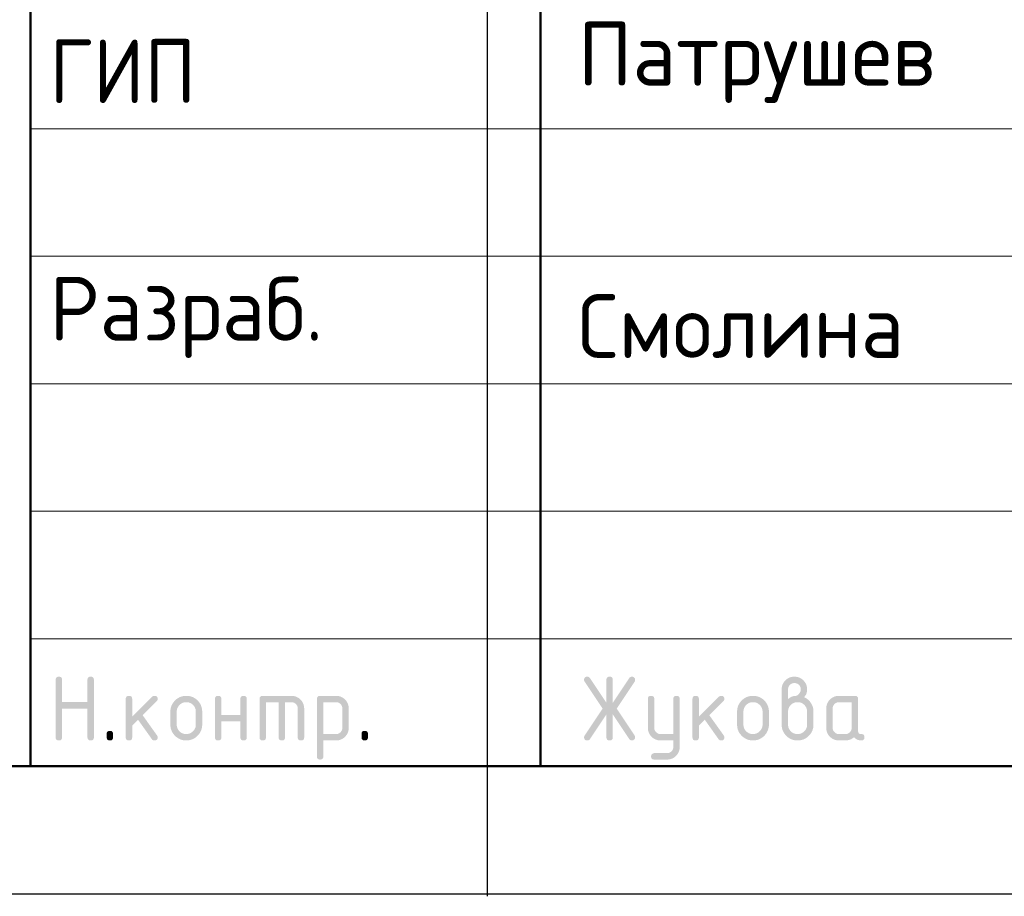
# Model space of a CAD drawing. Header units: millimetres. Extents: x -5 to 21000, y -5 to 14850.
# Tile 3 of 21: x 11479 to 13409, y -5 to 1714. Entities that reach past the tile are written whole.
import ezdxf

# ---------------------------------------------------------------- set-up
doc = ezdxf.new("R2010")
doc.units = ezdxf.units.MM
doc.layers.add('Standard', color=7, linetype='Continuous', lineweight=25)
doc.styles.add('ISOCPEUR', font='txt')

msp = doc.modelspace()

# ---------------------------------------------------------------- hatches: boundary and pattern name
at = {"layer": 'Standard', "linetype": 'Continuous', "lineweight": 25, "transparency": 33554687}
for points in [[(11549.5, 306.9), (11549.5, 419.4), (11549.5, 420.2), (11549.6, 420.9), (11549.7, 421.5), (11549.9, 422.1), (11550.1, 422.7), (11550.4, 423.2), (11550.7, 423.7), (11551.1, 424.1), (11551.5, 424.5), (11552, 424.8), (11552.5, 425.1), (11553.1, 425.3), (11553.6, 425.4), (11554.3, 425.5), (11555, 425.6), (11555.8, 425.6), (11556.6, 425.6), (11557.3, 425.5), (11558, 425.4), (11558.5, 425.3), (11559.1, 425.1), (11559.6, 424.8), (11560.1, 424.5), (11560.5, 424.1), (11560.9, 423.7), (11561.2, 423.2), (11561.5, 422.7), (11561.7, 422.1), (11561.9, 421.5), (11562, 420.9), (11562.1, 420.2), (11562.1, 419.4), (11562.1, 375.7), (11611.9, 375.7), (11611.9, 419.4), (11611.9, 420.2), (11612, 420.9), (11612.1, 421.5), (11612.3, 422.1), (11612.5, 422.7), (11612.8, 423.2), (11613.1, 423.7), (11613.5, 424.1), (11613.9, 424.5), (11614.4, 424.8), (11614.9, 425.1), (11615.4, 425.3), (11616, 425.4), (11616.7, 425.5), (11617.4, 425.6), (11618.2, 425.6), (11619, 425.6), (11619.7, 425.5), (11620.3, 425.4), (11620.9, 425.3), (11621.5, 425.1), (11622, 424.8), (11622.5, 424.5), (11622.9, 424.1), (11623.3, 423.7), (11623.6, 423.2), (11623.9, 422.7), (11624.1, 422.1), (11624.3, 421.5), (11624.3, 420.9), (11624.4, 420.2), (11624.4, 419.4), (11624.4, 306.9), (11624.4, 306.1), (11624.3, 305.4), (11624.3, 304.7), (11624.1, 304.2), (11623.9, 303.6), (11623.6, 303.1), (11623.3, 302.6), (11622.9, 302.2), (11622.5, 301.8), (11622, 301.5), (11621.5, 301.2), (11620.9, 301), (11620.3, 300.8), (11619.7, 300.7), (11619, 300.6), (11618.2, 300.6), (11617.4, 300.6), (11616.7, 300.7), (11616, 300.8), (11615.4, 301), (11614.9, 301.2), (11614.4, 301.5), (11613.9, 301.8), (11613.5, 302.2), (11613.1, 302.6), (11612.8, 303.1), (11612.5, 303.6), (11612.3, 304.2), (11612.1, 304.7), (11612, 305.4), (11611.9, 306.1), (11611.9, 306.9), (11611.9, 363.1), (11562.1, 363.1), (11562.1, 306.9), (11562.1, 306.1), (11562, 305.4), (11561.9, 304.7), (11561.7, 304.2), (11561.5, 303.6), (11561.2, 303.1), (11560.9, 302.6), (11560.5, 302.2), (11560.1, 301.8), (11559.6, 301.5), (11559.1, 301.2), (11558.5, 301), (11558, 300.8), (11557.3, 300.7), (11556.6, 300.6), (11555.8, 300.6), (11555, 300.6), (11554.3, 300.7), (11553.6, 300.8), (11553.1, 301), (11552.5, 301.2), (11552, 301.5), (11551.5, 301.8), (11551.1, 302.2), (11550.7, 302.6), (11550.4, 303.1), (11550.1, 303.6), (11549.9, 304.2), (11549.7, 304.7), (11549.6, 305.4), (11549.5, 306.1)], [(12629.3, 351.8), (12597, 303.4), (12596.5, 302.7), (12596, 302.2), (12595.4, 301.7), (12594.8, 301.3), (12594.1, 301), (12593.3, 300.8), (12592.6, 300.6), (12591.7, 300.6), (12590.9, 300.6), (12590.2, 300.7), (12589.6, 300.8), (12589, 301.1), (12588.4, 301.3), (12587.9, 301.6), (12587.5, 301.9), (12587.1, 302.3), (12586.7, 302.7), (12586.4, 303.2), (12586.1, 303.7), (12585.9, 304.3), (12585.7, 304.9), (12585.6, 305.6), (12585.5, 306.4), (12585.5, 307.2), (12585.5, 308), (12585.8, 308.8), (12586.1, 309.6), (12586.6, 310.4), (12621.7, 363.1), (12586.6, 415.8), (12586.1, 416.6), (12585.8, 417.4), (12585.5, 418.3), (12585.5, 419.1), (12585.5, 419.9), (12585.6, 420.6), (12585.7, 421.4), (12585.9, 422), (12586.1, 422.6), (12586.4, 423.1), (12586.7, 423.6), (12587.1, 424), (12587.5, 424.4), (12588, 424.7), (12588.5, 425), (12589, 425.2), (12589.6, 425.4), (12590.3, 425.5), (12591, 425.6), (12591.8, 425.6), (12592.6, 425.6), (12593.3, 425.5), (12594.1, 425.3), (12594.7, 424.9), (12595.4, 424.6), (12596, 424), (12596.5, 423.5), (12597, 422.8), (12629.3, 374.5), (12629.3, 419.4), (12629.3, 420.2), (12629.4, 420.9), (12629.5, 421.5), (12629.7, 422.1), (12629.9, 422.7), (12630.2, 423.2), (12630.4, 423.7), (12630.8, 424.1), (12631.2, 424.5), (12631.7, 424.8), (12632.2, 425.1), (12632.8, 425.3), (12633.4, 425.4), (12634.1, 425.5), (12634.7, 425.6), (12635.5, 425.6), (12636.3, 425.6), (12637, 425.5), (12637.7, 425.4), (12638.3, 425.3), (12638.9, 425.1), (12639.3, 424.8), (12639.8, 424.5), (12640.2, 424.1), (12640.6, 423.7), (12640.9, 423.2), (12641.2, 422.7), (12641.4, 422.1), (12641.6, 421.5), (12641.7, 420.9), (12641.8, 420.2), (12641.8, 419.4), (12641.8, 374.5), (12674.1, 422.8), (12674.5, 423.5), (12675.1, 424), (12675.7, 424.6), (12676.3, 424.9), (12677, 425.3), (12677.8, 425.5), (12678.5, 425.6), (12679.4, 425.6), (12680, 425.6), (12680.6, 425.5), (12681.2, 425.4), (12681.7, 425.2), (12682.3, 424.9), (12682.8, 424.6), (12683.3, 424.2), (12683.7, 423.7), (12684.2, 423.3), (12684.5, 422.8), (12684.9, 422.3), (12685.1, 421.7), (12685.3, 421.1), (12685.4, 420.5), (12685.5, 419.9), (12685.5, 419.3), (12685.5, 418.4), (12685.3, 417.5), (12685, 416.6), (12684.5, 415.8), (12649.4, 363.1), (12684.5, 310.4), (12685, 309.6), (12685.3, 308.7), (12685.5, 307.9), (12685.5, 307), (12685.5, 306.3), (12685.4, 305.7), (12685.3, 305.2), (12685.1, 304.6), (12684.9, 304), (12684.5, 303.5), (12684.2, 303), (12683.8, 302.5), (12683.3, 302.1), (12682.8, 301.7), (12682.4, 301.4), (12681.8, 301.1), (12681.3, 300.9), (12680.7, 300.8), (12680.1, 300.6), (12679.5, 300.6), (12678.6, 300.6), (12677.8, 300.8), (12677, 301), (12676.3, 301.3), (12675.6, 301.7), (12675.1, 302.2), (12674.5, 302.7), (12674.1, 303.4), (12641.8, 351.8), (12641.8, 306.9), (12641.8, 306.1), (12641.7, 305.4), (12641.6, 304.7), (12641.4, 304.2), (12641.2, 303.6), (12640.9, 303.1), (12640.6, 302.6), (12640.2, 302.2), (12639.8, 301.8), (12639.3, 301.5), (12638.9, 301.2), (12638.3, 301), (12637.7, 300.8), (12637, 300.7), (12636.3, 300.6), (12635.5, 300.6), (12634.7, 300.6), (12634.1, 300.7), (12633.4, 300.8), (12632.8, 301), (12632.2, 301.2), (12631.7, 301.5), (12631.2, 301.8), (12630.8, 302.2), (12630.4, 302.6), (12630.2, 303.1), (12629.9, 303.6), (12629.7, 304.2), (12629.5, 304.7), (12629.4, 305.4), (12629.3, 306.1), (12629.3, 306.9)], [(11699.5, 347), (11738.8, 386.3), (11739.2, 386.7), (11739.7, 387.1), (11740.2, 387.4), (11740.8, 387.6), (11741.3, 387.9), (11741.9, 388), (11742.5, 388.1), (11743.2, 388.1), (11744, 388.1), (11744.7, 388), (11745.4, 387.9), (11745.9, 387.7), (11746.5, 387.5), (11747, 387.2), (11747.5, 386.9), (11747.9, 386.5), (11748.3, 386.1), (11748.6, 385.6), (11748.9, 385.1), (11749.1, 384.6), (11749.3, 384), (11749.4, 383.3), (11749.5, 382.6), (11749.5, 381.8), (11749.5, 381.2), (11749.3, 380.6), (11749.2, 380.1), (11749, 379.5), (11748.7, 379), (11748.4, 378.5), (11748, 378), (11747.6, 377.5), (11720.1, 350), (11748.2, 310.5), (11748.8, 309.6), (11749.1, 308.7), (11749.5, 307.8), (11749.5, 306.8), (11749.5, 306), (11749.4, 305.4), (11749.3, 304.7), (11749.1, 304.1), (11748.9, 303.5), (11748.6, 303), (11748.3, 302.6), (11747.9, 302.2), (11747.5, 301.8), (11747, 301.5), (11746.5, 301.2), (11745.9, 301), (11745.4, 300.8), (11744.7, 300.7), (11744, 300.6), (11743.2, 300.6), (11742.4, 300.6), (11741.6, 300.8), (11740.9, 301), (11740.2, 301.3), (11739.6, 301.6), (11739, 302.1), (11738.5, 302.6), (11738, 303.3), (11711.1, 341.1), (11699.5, 329.4), (11699.5, 306.9), (11699.5, 306.1), (11699.4, 305.4), (11699.3, 304.7), (11699.1, 304.2), (11698.9, 303.6), (11698.6, 303.1), (11698.3, 302.6), (11697.9, 302.2), (11697.5, 301.8), (11697, 301.5), (11696.5, 301.2), (11696, 301), (11695.4, 300.8), (11694.7, 300.7), (11694, 300.6), (11693.2, 300.6), (11692.4, 300.6), (11691.7, 300.7), (11691.1, 300.8), (11690.5, 301), (11689.9, 301.2), (11689.4, 301.5), (11688.9, 301.8), (11688.5, 302.2), (11688.1, 302.6), (11687.8, 303.1), (11687.5, 303.6), (11687.3, 304.2), (11687.1, 304.7), (11687, 305.4), (11687, 306.1), (11687, 306.9), (11687, 381.8), (11687, 382.6), (11687, 383.3), (11687.1, 384), (11687.3, 384.6), (11687.5, 385.1), (11687.8, 385.6), (11688.1, 386.1), (11688.5, 386.5), (11688.9, 386.9), (11689.4, 387.2), (11689.9, 387.5), (11690.5, 387.7), (11691.1, 387.9), (11691.7, 388), (11692.4, 388.1), (11693.2, 388.1), (11694, 388.1), (11694.7, 388), (11695.4, 387.9), (11696, 387.7), (11696.5, 387.5), (11697, 387.2), (11697.5, 386.9), (11697.9, 386.5), (11698.3, 386.1), (11698.6, 385.6), (11698.9, 385.1), (11699.1, 384.6), (11699.3, 384), (11699.4, 383.3), (11699.5, 382.6), (11699.5, 381.8)], [(11874.3, 338.1), (11874.3, 306.9), (11874.3, 306.1), (11874.2, 305.4), (11874.1, 304.7), (11873.9, 304.2), (11873.7, 303.6), (11873.5, 303.1), (11873.2, 302.6), (11872.8, 302.2), (11872.4, 301.8), (11871.9, 301.5), (11871.4, 301.2), (11870.8, 301), (11870.2, 300.8), (11869.5, 300.7), (11868.9, 300.6), (11868.1, 300.6), (11867.3, 300.6), (11866.6, 300.7), (11865.9, 300.8), (11865.3, 301), (11864.7, 301.2), (11864.3, 301.5), (11863.8, 301.8), (11863.4, 302.2), (11863, 302.6), (11862.7, 303.1), (11862.4, 303.6), (11862.2, 304.2), (11862, 304.7), (11861.9, 305.4), (11861.8, 306.1), (11861.8, 306.9), (11861.8, 381.8), (11861.8, 382.6), (11861.9, 383.3), (11862, 384), (11862.2, 384.6), (11862.4, 385.1), (11862.7, 385.6), (11863, 386.1), (11863.4, 386.5), (11863.8, 386.9), (11864.3, 387.2), (11864.7, 387.5), (11865.3, 387.7), (11865.9, 387.9), (11866.6, 388), (11867.3, 388.1), (11868.1, 388.1), (11868.9, 388.1), (11869.5, 388), (11870.2, 387.9), (11870.8, 387.7), (11871.4, 387.5), (11871.9, 387.2), (11872.4, 386.9), (11872.8, 386.5), (11873.2, 386.1), (11873.5, 385.6), (11873.7, 385.2), (11873.9, 384.6), (11874.1, 384), (11874.2, 383.3), (11874.3, 382.6), (11874.3, 381.8), (11874.3, 350.6), (11911.7, 350.6), (11911.7, 381.8), (11911.7, 382.6), (11911.8, 383.3), (11911.9, 384), (11912.1, 384.6), (11912.3, 385.2), (11912.6, 385.6), (11912.8, 386.1), (11913.2, 386.5), (11913.6, 386.9), (11914.1, 387.2), (11914.6, 387.5), (11915.2, 387.7), (11915.8, 387.9), (11916.5, 388), (11917.1, 388.1), (11917.9, 388.1), (11918.7, 388.1), (11919.4, 388), (11920.1, 387.9), (11920.7, 387.7), (11921.3, 387.5), (11921.7, 387.2), (11922.2, 386.9), (11922.6, 386.5), (11923, 386.1), (11923.3, 385.6), (11923.6, 385.1), (11923.8, 384.6), (11924, 384), (11924.1, 383.3), (11924.2, 382.6), (11924.2, 381.8), (11924.2, 306.9), (11924.2, 306.1), (11924.1, 305.4), (11924, 304.7), (11923.8, 304.2), (11923.6, 303.6), (11923.3, 303.1), (11923, 302.6), (11922.6, 302.2), (11922.2, 301.8), (11921.7, 301.5), (11921.3, 301.2), (11920.7, 301), (11920.1, 300.8), (11919.4, 300.7), (11918.7, 300.6), (11917.9, 300.6), (11917.1, 300.6), (11916.5, 300.7), (11915.8, 300.8), (11915.2, 301), (11914.6, 301.2), (11914.1, 301.5), (11913.6, 301.8), (11913.2, 302.2), (11912.8, 302.6), (11912.6, 303.1), (11912.3, 303.6), (11912.1, 304.2), (11911.9, 304.7), (11911.8, 305.4), (11911.7, 306.1), (11911.7, 306.9), (11911.7, 338.1)], [(11955.5, 388.1), (12011.7, 388.1), (12013, 388.1), (12014.2, 388), (12015.5, 387.8), (12016.7, 387.6), (12017.9, 387.4), (12019.1, 387.1), (12020.2, 386.7), (12021.3, 386.3), (12022.4, 385.8), (12023.5, 385.2), (12024.5, 384.7), (12025.5, 384), (12026.6, 383.3), (12027.5, 382.5), (12028.5, 381.7), (12029.4, 380.8), (12030.3, 379.9), (12031.1, 378.9), (12031.9, 378), (12032.6, 376.9), (12033.3, 375.9), (12033.8, 374.9), (12034.4, 373.8), (12034.8, 372.7), (12035.3, 371.6), (12035.6, 370.5), (12036, 369.3), (12036.2, 368.1), (12036.4, 366.9), (12036.6, 365.6), (12036.7, 364.4), (12036.7, 363.1), (12036.7, 306.9), (12036.7, 306.1), (12036.6, 305.4), (12036.5, 304.7), (12036.3, 304.2), (12036.1, 303.6), (12035.8, 303.1), (12035.5, 302.6), (12035.1, 302.2), (12034.7, 301.8), (12034.2, 301.5), (12033.7, 301.2), (12033.1, 301), (12032.6, 300.8), (12031.9, 300.7), (12031.2, 300.6), (12030.4, 300.6), (12029.6, 300.6), (12028.9, 300.7), (12028.3, 300.8), (12027.7, 301), (12027.1, 301.2), (12026.6, 301.5), (12026.1, 301.8), (12025.7, 302.2), (12025.3, 302.6), (12025, 303.1), (12024.7, 303.6), (12024.5, 304.2), (12024.3, 304.7), (12024.2, 305.4), (12024.1, 306.1), (12024.1, 306.9), (12024.1, 363.1), (12024.1, 364.4), (12023.9, 365.6), (12023.7, 366.8), (12023.2, 367.9), (12022.8, 369), (12022.1, 370.1), (12021.5, 371.1), (12020.6, 372), (12019.7, 372.9), (12018.7, 373.5), (12017.7, 374.2), (12016.5, 374.7), (12015.4, 375.1), (12014.2, 375.3), (12013, 375.5), (12011.7, 375.5), (11999.2, 375.5), (11999.2, 306.9), (11999.2, 306.1), (11999.1, 305.4), (11999, 304.7), (11998.8, 304.2), (11998.6, 303.6), (11998.3, 303.1), (11998, 302.6), (11997.7, 302.2), (11997.3, 301.8), (11996.8, 301.5), (11996.3, 301.2), (11995.7, 301), (11995.1, 300.8), (11994.4, 300.7), (11993.7, 300.6), (11993, 300.6), (11992.2, 300.6), (11991.5, 300.7), (11990.8, 300.8), (11990.2, 301), (11989.6, 301.2), (11989.1, 301.5), (11988.7, 301.8), (11988.3, 302.2), (11987.9, 302.6), (11987.6, 303.1), (11987.3, 303.6), (11987.1, 304.2), (11986.9, 304.7), (11986.8, 305.4), (11986.7, 306.1), (11986.7, 306.9), (11986.7, 375.5), (11961.8, 375.5), (11961.8, 306.9), (11961.8, 306.1), (11961.7, 305.4), (11961.6, 304.7), (11961.4, 304.2), (11961.2, 303.6), (11960.9, 303.1), (11960.6, 302.6), (11960.2, 302.2), (11959.8, 301.8), (11959.3, 301.5), (11958.8, 301.2), (11958.2, 301), (11957.7, 300.8), (11957, 300.7), (11956.3, 300.6), (11955.5, 300.6), (11954.7, 300.6), (11954, 300.7), (11953.4, 300.8), (11952.8, 301), (11952.2, 301.2), (11951.7, 301.5), (11951.2, 301.8), (11950.8, 302.2), (11950.4, 302.6), (11950.1, 303.1), (11949.8, 303.6), (11949.6, 304.2), (11949.4, 304.7), (11949.3, 305.4), (11949.2, 306.1), (11949.2, 306.9), (11949.2, 381.8), (11949.2, 382.6), (11949.3, 383.3), (11949.4, 384), (11949.6, 384.6), (11949.8, 385.1), (11950.1, 385.6), (11950.4, 386.1), (11950.8, 386.5), (11951.2, 386.9), (11951.7, 387.2), (11952.2, 387.5), (11952.8, 387.7), (11953.3, 387.9), (11954, 388), (11954.7, 388.1)], [(12760.4, 288), (12760.4, 300.6), (12735.5, 300.6), (12734.2, 300.6), (12732.9, 300.8), (12731.7, 300.9), (12730.4, 301.1), (12729.2, 301.3), (12728.1, 301.7), (12726.9, 302), (12725.8, 302.5), (12724.7, 302.9), (12723.7, 303.5), (12722.6, 304.1), (12721.6, 304.7), (12720.6, 305.4), (12719.6, 306.2), (12718.7, 307), (12717.8, 307.9), (12716.9, 308.8), (12716.1, 309.8), (12715.3, 310.8), (12714.6, 311.8), (12713.9, 312.8), (12713.4, 313.8), (12712.8, 314.9), (12712.4, 316), (12711.9, 317.1), (12711.6, 318.3), (12711.2, 319.4), (12711, 320.6), (12710.8, 321.8), (12710.7, 323.1), (12710.6, 324.3), (12710.6, 325.6), (12710.6, 381.8), (12710.6, 382.6), (12710.7, 383.3), (12710.7, 384), (12710.9, 384.6), (12711.1, 385.1), (12711.4, 385.6), (12711.7, 386.1), (12712.1, 386.5), (12712.5, 386.9), (12713, 387.2), (12713.5, 387.5), (12714.1, 387.7), (12714.7, 387.9), (12715.3, 388), (12716, 388.1), (12716.8, 388.1), (12717.6, 388.1), (12718.3, 388), (12719, 387.9), (12719.6, 387.7), (12720.1, 387.5), (12720.6, 387.2), (12721.1, 386.9), (12721.5, 386.5), (12721.9, 386.1), (12722.2, 385.6), (12722.5, 385.2), (12722.7, 384.6), (12722.9, 384), (12723, 383.3), (12723.1, 382.6), (12723.1, 381.8), (12723.1, 325.7), (12723.1, 324.4), (12723.3, 323.2), (12723.5, 322), (12724, 320.9), (12724.5, 319.8), (12725.1, 318.8), (12725.8, 317.8), (12726.8, 316.9), (12727.7, 315.9), (12728.7, 315.2), (12729.7, 314.5), (12730.8, 314.1), (12731.9, 313.6), (12733.1, 313.4), (12734.2, 313.2), (12735.5, 313.2), (12760.4, 313.2), (12760.4, 381.8), (12760.4, 382.6), (12760.5, 383.3), (12760.6, 384), (12760.8, 384.6), (12761, 385.2), (12761.3, 385.6), (12761.6, 386.1), (12762, 386.5), (12762.4, 386.9), (12762.9, 387.2), (12763.4, 387.5), (12763.9, 387.7), (12764.5, 387.9), (12765.2, 388), (12765.9, 388.1), (12766.7, 388.1), (12767.5, 388.1), (12768.1, 388), (12768.8, 387.9), (12769.4, 387.7), (12770, 387.5), (12770.5, 387.2), (12771, 386.9), (12771.4, 386.5), (12771.8, 386.1), (12772.1, 385.6), (12772.4, 385.1), (12772.5, 384.6), (12772.7, 384), (12772.8, 383.3), (12772.9, 382.6), (12772.9, 381.8), (12772.9, 288.2), (12772.9, 286.9), (12772.8, 285.6), (12772.7, 284.4), (12772.5, 283.2), (12772.3, 282), (12771.9, 280.8), (12771.6, 279.6), (12771.2, 278.5), (12770.7, 277.4), (12770.2, 276.4), (12769.6, 275.3), (12768.9, 274.3), (12768.3, 273.3), (12767.5, 272.3), (12766.7, 271.4), (12765.8, 270.5), (12764.9, 269.6), (12764, 268.8), (12763, 268), (12762, 267.3), (12761, 266.6), (12760, 266), (12759, 265.5), (12757.9, 265), (12756.8, 264.6), (12755.6, 264.2), (12754.5, 263.9), (12753.3, 263.6), (12752.1, 263.4), (12750.8, 263.3), (12749.6, 263.2), (12748.3, 263.2), (12723.1, 263.2), (12722.3, 263.2), (12721.6, 263.3), (12720.9, 263.4), (12720.3, 263.6), (12719.8, 263.8), (12719.3, 264.1), (12718.8, 264.4), (12718.4, 264.8), (12718, 265.1), (12717.7, 265.6), (12717.4, 266.1), (12717.2, 266.7), (12717, 267.3), (12716.9, 268), (12716.8, 268.7), (12716.8, 269.5), (12716.8, 270.1), (12716.9, 270.7), (12717.1, 271.2), (12717.3, 271.8), (12717.5, 272.3), (12717.9, 272.8), (12718.2, 273.3), (12718.7, 273.8), (12719.2, 274.3), (12719.7, 274.6), (12720.2, 275), (12720.8, 275.2), (12721.3, 275.5), (12721.9, 275.6), (12722.5, 275.7), (12723.1, 275.7), (12748, 275.7), (12749.3, 275.7), (12750.5, 275.9), (12751.7, 276.1), (12752.8, 276.6), (12753.9, 277), (12754.9, 277.7), (12755.9, 278.3), (12756.8, 279.2), (12757.7, 280.1), (12758.4, 281.1), (12759.1, 282), (12759.5, 283.2), (12760, 284.2), (12760.2, 285.5), (12760.4, 286.7)], [(12810.5, 347), (12849.8, 386.3), (12850.2, 386.7), (12850.7, 387.1), (12851.2, 387.4), (12851.8, 387.6), (12852.4, 387.9), (12853, 388), (12853.6, 388.1), (12854.2, 388.1), (12855, 388.1), (12855.7, 388), (12856.4, 387.9), (12857, 387.7), (12857.6, 387.5), (12858.1, 387.2), (12858.5, 386.9), (12858.9, 386.5), (12859.3, 386.1), (12859.6, 385.6), (12859.9, 385.1), (12860.1, 384.6), (12860.3, 384), (12860.4, 383.3), (12860.5, 382.6), (12860.5, 381.8), (12860.5, 381.2), (12860.4, 380.6), (12860.3, 380.1), (12860, 379.5), (12859.8, 379), (12859.4, 378.5), (12859.1, 378), (12858.6, 377.5), (12831.1, 350), (12859.3, 310.5), (12859.9, 309.6), (12860.2, 308.7), (12860.5, 307.8), (12860.5, 306.8), (12860.5, 306), (12860.4, 305.4), (12860.3, 304.7), (12860.1, 304.1), (12859.9, 303.5), (12859.6, 303), (12859.3, 302.6), (12858.9, 302.2), (12858.5, 301.8), (12858.1, 301.5), (12857.6, 301.2), (12857, 301), (12856.4, 300.8), (12855.7, 300.7), (12855, 300.6), (12854.2, 300.6), (12853.4, 300.6), (12852.7, 300.8), (12851.9, 301), (12851.3, 301.3), (12850.6, 301.6), (12850.1, 302.1), (12849.5, 302.6), (12849, 303.3), (12822.2, 341.1), (12810.5, 329.4), (12810.5, 306.9), (12810.5, 306.1), (12810.4, 305.4), (12810.3, 304.7), (12810.1, 304.2), (12809.9, 303.6), (12809.6, 303.1), (12809.3, 302.6), (12808.9, 302.2), (12808.6, 301.8), (12808.1, 301.5), (12807.6, 301.2), (12807, 301), (12806.4, 300.8), (12805.7, 300.7), (12805, 300.6), (12804.2, 300.6), (12803.5, 300.6), (12802.8, 300.7), (12802.1, 300.8), (12801.5, 301), (12800.9, 301.2), (12800.4, 301.5), (12799.9, 301.8), (12799.5, 302.2), (12799.2, 302.6), (12798.9, 303.1), (12798.6, 303.6), (12798.4, 304.2), (12798.2, 304.7), (12798.1, 305.4), (12798, 306.1), (12798, 306.9), (12798, 381.8), (12798, 382.6), (12798.1, 383.3), (12798.2, 384), (12798.4, 384.6), (12798.6, 385.1), (12798.9, 385.6), (12799.2, 386.1), (12799.5, 386.5), (12799.9, 386.9), (12800.4, 387.2), (12800.9, 387.5), (12801.5, 387.7), (12802.1, 387.9), (12802.8, 388), (12803.5, 388.1), (12804.2, 388.1), (12805, 388.1), (12805.7, 388), (12806.4, 387.9), (12807, 387.7), (12807.6, 387.5), (12808.1, 387.2), (12808.6, 386.9), (12808.9, 386.5), (12809.3, 386.1), (12809.6, 385.6), (12809.9, 385.1), (12810.1, 384.6), (12810.3, 384), (12810.4, 383.3), (12810.5, 382.6), (12810.5, 381.8)], [(11649.5, 313.2), (11649.5, 313.9), (11649.6, 314.6), (11649.7, 315.3), (11649.9, 315.9), (11650.1, 316.5), (11650.4, 317), (11650.7, 317.5), (11651.1, 317.9), (11651.5, 318.3), (11651.9, 318.5), (11652.4, 318.8), (11653, 319), (11653.6, 319.2), (11654.3, 319.3), (11655, 319.4), (11655.8, 319.4), (11656.5, 319.4), (11657.2, 319.3), (11657.9, 319.2), (11658.5, 319), (11659.1, 318.8), (11659.6, 318.5), (11660.1, 318.3), (11660.4, 317.9), (11660.8, 317.5), (11661.1, 317), (11661.4, 316.5), (11661.6, 315.9), (11661.8, 315.3), (11661.9, 314.6), (11662, 313.9), (11662, 313.2), (11662, 306.9), (11662, 306.1), (11661.9, 305.4), (11661.8, 304.8), (11661.6, 304.2), (11661.4, 303.6), (11661.1, 303.1), (11660.8, 302.6), (11660.4, 302.2), (11660.1, 301.8), (11659.6, 301.5), (11659.1, 301.2), (11658.5, 301), (11657.9, 300.8), (11657.2, 300.7), (11656.5, 300.6), (11655.8, 300.6), (11655, 300.6), (11654.3, 300.7), (11653.6, 300.8), (11653, 301), (11652.4, 301.2), (11651.9, 301.5), (11651.5, 301.8), (11651.1, 302.2), (11650.7, 302.6), (11650.4, 303.1), (11650.1, 303.6), (11649.9, 304.2), (11649.7, 304.8), (11649.6, 305.4), (11649.5, 306.1), (11649.5, 306.9)], [(12149.1, 313.2), (12149.1, 313.9), (12149.2, 314.6), (12149.3, 315.3), (12149.5, 315.9), (12149.7, 316.5), (12150, 317), (12150.3, 317.5), (12150.7, 317.9), (12151.1, 318.3), (12151.6, 318.5), (12152.1, 318.8), (12152.7, 319), (12153.3, 319.2), (12153.9, 319.3), (12154.6, 319.4), (12155.4, 319.4), (12156.2, 319.4), (12156.9, 319.3), (12157.6, 319.2), (12158.2, 319), (12158.7, 318.8), (12159.2, 318.5), (12159.7, 318.3), (12160.1, 317.9), (12160.5, 317.5), (12160.8, 317), (12161.1, 316.5), (12161.3, 315.9), (12161.5, 315.3), (12161.6, 314.6), (12161.7, 313.9), (12161.7, 313.2), (12161.7, 306.9), (12161.7, 306.1), (12161.6, 305.4), (12161.5, 304.8), (12161.3, 304.2), (12161.1, 303.6), (12160.8, 303.1), (12160.5, 302.6), (12160.1, 302.2), (12159.7, 301.8), (12159.2, 301.5), (12158.7, 301.2), (12158.2, 301), (12157.6, 300.8), (12156.9, 300.7), (12156.2, 300.6), (12155.4, 300.6), (12154.6, 300.6), (12153.9, 300.7), (12153.3, 300.8), (12152.7, 301), (12152.1, 301.2), (12151.6, 301.5), (12151.1, 301.8), (12150.7, 302.2), (12150.3, 302.6), (12150, 303.1), (12149.7, 303.6), (12149.5, 304.2), (12149.3, 304.8), (12149.2, 305.4), (12149.1, 306.1), (12149.1, 306.9)]]:
    msp.add_hatch(color=7, dxfattribs=at).paths.add_polyline_path(points, flags=16)
h = msp.add_hatch(color=7, dxfattribs=at)
h.paths.add_polyline_path([(12985.4, 381.9), (12987.4, 383.4), (12989.3, 384.6), (12991.2, 385.8), (12993, 386.6), (12994.8, 387.3), (12996.6, 387.7), (12998.3, 388.1), (12999.9, 388.1), (13000.9, 388.1), (13001.9, 388.4), (13002.8, 388.7), (13003.7, 389.2), (13004.6, 389.7), (13005.5, 390.6), (13006.3, 391.4), (13007.1, 392.5), (13007.9, 393.5), (13008.6, 394.5), (13009.2, 395.5), (13009.6, 396.5), (13010, 397.6), (13010.2, 398.6), (13010.4, 399.6), (13010.4, 400.6), (13010.4, 401.9), (13010.1, 403.2), (13009.9, 404.4), (13009.5, 405.5), (13009, 406.6), (13008.3, 407.6), (13007.7, 408.6), (13006.8, 409.5), (13005.9, 410.4), (13004.9, 411.1), (13003.9, 411.8), (13002.7, 412.2), (13001.6, 412.7), (13000.4, 412.9), (12999.2, 413.1), (12997.9, 413.1), (12996.6, 413.1), (12995.4, 412.9), (12994.2, 412.7), (12993, 412.2), (12991.9, 411.7), (12990.9, 411.1), (12989.9, 410.4), (12989, 409.5), (12988.1, 408.6), (12987.4, 407.5), (12986.7, 406.5), (12986.3, 405.4), (12985.8, 404.3), (12985.6, 403.1), (12985.4, 401.9), (12985.4, 400.6)])
h.paths.add_polyline_path([(13016.5, 385.6), (13018.7, 384.7), (13020.6, 383.5), (13022.5, 382.4), (13024.2, 380.9), (13025.9, 379.5), (13027.4, 377.8), (13028.9, 376.1), (13030.2, 374.1), (13031.4, 372.2), (13032.4, 370.1), (13033.3, 368), (13034, 365.9), (13034.6, 363.7), (13034.9, 361.5), (13035.2, 359.2), (13035.2, 356.9), (13035.2, 331.9), (13035.2, 330.3), (13035.1, 328.7), (13034.9, 327.1), (13034.7, 325.6), (13034.4, 324.1), (13033.9, 322.7), (13033.5, 321.2), (13032.9, 319.8), (13032.4, 318.4), (13031.7, 317.1), (13031, 315.8), (13030.1, 314.5), (13029.2, 313.3), (13028.2, 312.1), (13027.2, 310.9), (13026.1, 309.7), (13025, 308.6), (13023.8, 307.6), (13022.6, 306.6), (13021.3, 305.8), (13020, 304.9), (13018.7, 304.2), (13017.4, 303.5), (13016, 302.9), (13014.6, 302.3), (13013.2, 301.9), (13011.8, 301.5), (13010.3, 301.2), (13008.8, 300.9), (13007.2, 300.8), (13005.7, 300.6), (13004, 300.6), (13002.4, 300.6), (13000.8, 300.8), (12999.3, 300.9), (12997.8, 301.2), (12996.3, 301.5), (12994.8, 301.9), (12993.4, 302.4), (12992, 302.9), (12990.6, 303.5), (12989.3, 304.2), (12988, 304.9), (12986.7, 305.8), (12985.4, 306.6), (12984.2, 307.6), (12983.1, 308.6), (12981.9, 309.8), (12980.8, 310.9), (12979.8, 312.1), (12978.8, 313.3), (12977.9, 314.6), (12977.1, 315.9), (12976.4, 317.2), (12975.7, 318.5), (12975.1, 319.9), (12974.5, 321.3), (12974.1, 322.7), (12973.7, 324.1), (12973.4, 325.6), (12973.1, 327.1), (12973, 328.7), (12972.8, 330.3), (12972.8, 331.9), (12972.8, 400.6), (12972.8, 402), (12973, 403.2), (12973.1, 404.5), (12973.3, 405.7), (12973.5, 406.9), (12973.9, 408.1), (12974.2, 409.2), (12974.7, 410.3), (12975.1, 411.4), (12975.7, 412.5), (12976.3, 413.6), (12976.9, 414.6), (12977.6, 415.6), (12978.4, 416.5), (12979.2, 417.5), (12980.1, 418.4), (12981, 419.3), (12982, 420.1), (12982.9, 420.9), (12983.9, 421.6), (12985, 422.3), (12986, 422.8), (12987.1, 423.4), (12988.2, 423.8), (12989.3, 424.3), (12990.4, 424.6), (12991.6, 425), (12992.8, 425.2), (12994, 425.4), (12995.2, 425.5), (12996.5, 425.6), (12997.8, 425.6), (12999.1, 425.6), (13000.3, 425.5), (13001.6, 425.4), (13002.8, 425.2), (13004, 425), (13005.2, 424.6), (13006.3, 424.3), (13007.4, 423.8), (13008.6, 423.4), (13009.6, 422.8), (13010.7, 422.2), (13011.7, 421.5), (13012.7, 420.9), (13013.6, 420.1), (13014.6, 419.3), (13015.5, 418.4), (13016.4, 417.4), (13017.2, 416.5), (13018, 415.5), (13018.6, 414.5), (13019.3, 413.5), (13019.9, 412.4), (13020.4, 411.4), (13020.9, 410.3), (13021.3, 409.2), (13021.7, 408), (13022, 406.9), (13022.3, 405.7), (13022.5, 404.5), (13022.6, 403.2), (13022.7, 401.9), (13022.7, 400.6), (13022.7, 398.3), (13022.3, 396.1), (13021.9, 394), (13021.2, 392.1), (13020.4, 390.3), (13019.2, 388.6), (13018.1, 387)], flags=16)
h.paths.add_polyline_path([(13022.7, 331.9), (13022.7, 356.9), (13022.7, 358.8), (13022.4, 360.6), (13022, 362.4), (13021.3, 364.1), (13020.7, 365.8), (13019.7, 367.3), (13018.6, 368.8), (13017.3, 370.2), (13015.9, 371.5), (13014.4, 372.6), (13012.9, 373.6), (13011.3, 374.3), (13009.6, 375), (13007.8, 375.3), (13006, 375.6), (13004, 375.6), (13002.1, 375.6), (13000.3, 375.3), (12998.5, 375), (12996.8, 374.3), (12995.2, 373.6), (12993.6, 372.6), (12992.1, 371.5), (12990.8, 370.2), (12989.4, 368.8), (12988.4, 367.3), (12987.4, 365.8), (12986.7, 364.1), (12986, 362.4), (12985.7, 360.6), (12985.4, 358.8), (12985.4, 356.9), (12985.4, 331.9), (12985.4, 329.9), (12985.7, 328.1), (12986, 326.3), (12986.7, 324.7), (12987.4, 323), (12988.4, 321.5), (12989.4, 320), (12990.8, 318.6), (12992.1, 317.2), (12993.6, 316.2), (12995.2, 315.2), (12996.8, 314.5), (12998.5, 313.8), (13000.3, 313.5), (13002.1, 313.2), (13004, 313.2), (13006, 313.2), (13007.8, 313.5), (13009.6, 313.9), (13011.3, 314.5), (13012.9, 315.2), (13014.4, 316.3), (13015.9, 317.3), (13017.3, 318.7), (13018.6, 320), (13019.7, 321.5), (13020.7, 323.1), (13021.3, 324.7), (13022, 326.4), (13022.4, 328.2), (13022.7, 330)])
h = msp.add_hatch(color=7, dxfattribs=at)
h.paths.add_polyline_path([(11774.4, 331.9), (11774.4, 356.8), (11774.4, 358.5), (11774.5, 360), (11774.7, 361.6), (11775, 363.1), (11775.2, 364.6), (11775.7, 366), (11776.1, 367.5), (11776.7, 368.9), (11777.2, 370.2), (11777.9, 371.6), (11778.7, 372.9), (11779.5, 374.1), (11780.4, 375.4), (11781.4, 376.6), (11782.4, 377.8), (11783.5, 378.9), (11784.6, 380.1), (11785.8, 381.1), (11787, 382.1), (11788.3, 382.9), (11789.6, 383.8), (11790.9, 384.5), (11792.2, 385.2), (11793.6, 385.8), (11795, 386.4), (11796.4, 386.8), (11797.8, 387.2), (11799.3, 387.5), (11800.8, 387.8), (11802.4, 387.9), (11804, 388.1), (11805.6, 388.1), (11807.2, 388.1), (11808.8, 387.9), (11810.4, 387.8), (11811.9, 387.5), (11813.4, 387.2), (11814.8, 386.8), (11816.3, 386.4), (11817.7, 385.8), (11819.1, 385.3), (11820.4, 384.5), (11821.7, 383.8), (11823, 383), (11824.2, 382.1), (11825.4, 381.2), (11826.6, 380.2), (11827.7, 379), (11828.9, 377.9), (11829.9, 376.7), (11830.8, 375.5), (11831.7, 374.3), (11832.5, 373), (11833.2, 371.7), (11833.9, 370.4), (11834.5, 369), (11835.1, 367.6), (11835.5, 366.1), (11835.9, 364.7), (11836.2, 363.2), (11836.5, 361.7), (11836.6, 360.1), (11836.8, 358.5), (11836.8, 356.8), (11836.8, 331.9), (11836.8, 330.2), (11836.6, 328.7), (11836.5, 327.1), (11836.2, 325.6), (11835.9, 324.1), (11835.5, 322.7), (11835.1, 321.2), (11834.5, 319.9), (11833.9, 318.5), (11833.2, 317.2), (11832.5, 315.8), (11831.6, 314.6), (11830.8, 313.3), (11829.8, 312.1), (11828.8, 310.9), (11827.6, 309.8), (11826.5, 308.6), (11825.3, 307.6), (11824.1, 306.6), (11822.8, 305.8), (11821.6, 304.9), (11820.3, 304.2), (11818.9, 303.5), (11817.6, 302.9), (11816.2, 302.4), (11814.7, 301.9), (11813.3, 301.5), (11811.8, 301.2), (11810.3, 300.9), (11808.7, 300.8), (11807.2, 300.6), (11805.6, 300.6), (11804, 300.6), (11802.4, 300.8), (11800.8, 300.9), (11799.3, 301.2), (11797.8, 301.5), (11796.4, 301.9), (11795, 302.4), (11793.6, 302.9), (11792.2, 303.5), (11790.9, 304.2), (11789.6, 304.9), (11788.3, 305.8), (11787, 306.6), (11785.8, 307.6), (11784.6, 308.6), (11783.5, 309.8), (11782.4, 310.9), (11781.4, 312.1), (11780.4, 313.3), (11779.5, 314.6), (11778.7, 315.8), (11777.9, 317.2), (11777.2, 318.5), (11776.7, 319.9), (11776.1, 321.2), (11775.7, 322.7), (11775.2, 324.1), (11775, 325.6), (11774.7, 327.1), (11774.5, 328.7), (11774.4, 330.2)], flags=16)
h.paths.add_polyline_path([(11824.2, 331.9), (11824.2, 356.9), (11824.2, 358.8), (11823.9, 360.6), (11823.6, 362.4), (11822.9, 364.1), (11822.2, 365.8), (11821.2, 367.3), (11820.1, 368.8), (11818.8, 370.2), (11817.4, 371.5), (11815.9, 372.6), (11814.4, 373.6), (11812.7, 374.3), (11811.1, 375), (11809.3, 375.3), (11807.5, 375.6), (11805.6, 375.6), (11803.6, 375.6), (11801.8, 375.3), (11800.1, 375), (11798.4, 374.3), (11796.8, 373.6), (11795.2, 372.6), (11793.7, 371.5), (11792.4, 370.2), (11791, 368.8), (11790, 367.3), (11789, 365.8), (11788.3, 364.1), (11787.6, 362.4), (11787.2, 360.6), (11786.9, 358.8), (11786.9, 356.9), (11786.9, 331.9), (11786.9, 329.9), (11787.2, 328.1), (11787.6, 326.3), (11788.3, 324.7), (11788.9, 323), (11790, 321.5), (11791, 320), (11792.3, 318.6), (11793.7, 317.2), (11795.2, 316.2), (11796.7, 315.2), (11798.3, 314.5), (11800, 313.8), (11801.8, 313.5), (11803.6, 313.2), (11805.6, 313.2), (11807.5, 313.2), (11809.3, 313.5), (11811.1, 313.9), (11812.7, 314.5), (11814.4, 315.2), (11815.9, 316.3), (11817.4, 317.3), (11818.8, 318.7), (11820.1, 320), (11821.2, 321.5), (11822.2, 323.1), (11822.9, 324.7), (11823.6, 326.4), (11823.9, 328.2), (11824.2, 330)])
h = msp.add_hatch(color=7, dxfattribs=at)
h.paths.add_polyline_path([(12061.7, 381.8), (12061.7, 382.6), (12061.8, 383.3), (12061.9, 384), (12062.1, 384.6), (12062.3, 385.1), (12062.6, 385.6), (12062.9, 386.1), (12063.3, 386.5), (12063.7, 386.9), (12064.2, 387.2), (12064.6, 387.5), (12065.2, 387.7), (12065.8, 387.9), (12066.5, 388), (12067.2, 388.1), (12068, 388.1), (12099.1, 388.1), (12100.5, 388.1), (12101.7, 388), (12103, 387.8), (12104.2, 387.6), (12105.4, 387.4), (12106.6, 387.1), (12107.7, 386.7), (12108.8, 386.3), (12109.9, 385.8), (12111, 385.2), (12112, 384.7), (12113, 384), (12114.1, 383.3), (12115, 382.5), (12116, 381.7), (12116.9, 380.8), (12117.8, 379.9), (12118.6, 379), (12119.4, 378), (12120, 377), (12120.7, 376), (12121.3, 374.9), (12121.8, 373.9), (12122.3, 372.8), (12122.7, 371.7), (12123.1, 370.5), (12123.4, 369.4), (12123.6, 368.1), (12123.9, 366.9), (12124, 365.7), (12124.1, 364.4), (12124.1, 363.1), (12124.1, 325.6), (12124.1, 324.3), (12124, 323.1), (12123.9, 321.8), (12123.6, 320.6), (12123.4, 319.4), (12123.1, 318.3), (12122.7, 317.1), (12122.3, 316), (12121.8, 314.9), (12121.3, 313.8), (12120.7, 312.8), (12120, 311.8), (12119.4, 310.8), (12118.6, 309.8), (12117.8, 308.8), (12116.9, 307.9), (12116, 307), (12115, 306.2), (12114.1, 305.4), (12113.1, 304.7), (12112.1, 304.1), (12111, 303.5), (12109.9, 302.9), (12108.8, 302.5), (12107.7, 302), (12106.6, 301.7), (12105.4, 301.3), (12104.2, 301.1), (12103, 300.9), (12101.7, 300.8), (12100.5, 300.6), (12099.2, 300.6), (12074.2, 300.6), (12074.2, 269.4), (12074.2, 268.7), (12074.1, 268), (12074, 267.3), (12073.8, 266.7), (12073.7, 266.1), (12073.4, 265.6), (12073.1, 265.1), (12072.7, 264.7), (12072.3, 264.4), (12071.8, 264.1), (12071.3, 263.8), (12070.7, 263.6), (12070.1, 263.4), (12069.4, 263.3), (12068.8, 263.2), (12068, 263.2), (12067.2, 263.2), (12066.5, 263.3), (12065.8, 263.4), (12065.2, 263.6), (12064.7, 263.8), (12064.2, 264.1), (12063.7, 264.4), (12063.3, 264.8), (12062.9, 265.1), (12062.6, 265.6), (12062.3, 266.1), (12062.1, 266.7), (12061.9, 267.3), (12061.8, 268), (12061.7, 268.7), (12061.7, 269.4)], flags=16)
h.paths.add_polyline_path([(12074.2, 375.5), (12074.2, 313.2), (12099.1, 313.2), (12100.4, 313.2), (12101.6, 313.4), (12102.8, 313.6), (12103.9, 314.1), (12105, 314.5), (12106, 315.2), (12107, 315.9), (12107.9, 316.8), (12108.9, 317.7), (12109.5, 318.7), (12110.2, 319.7), (12110.7, 320.8), (12111.1, 321.9), (12111.4, 323.1), (12111.6, 324.3), (12111.6, 325.6), (12111.6, 363.1), (12111.6, 364.4), (12111.4, 365.6), (12111.1, 366.8), (12110.7, 367.9), (12110.2, 369.1), (12109.6, 370.1), (12108.9, 371.1), (12108, 372), (12107.1, 372.9), (12106.1, 373.5), (12105.1, 374.2), (12104, 374.7), (12102.9, 375.1), (12101.7, 375.3), (12100.5, 375.5), (12099.1, 375.5)])
h = msp.add_hatch(color=7, dxfattribs=at)
h.paths.add_polyline_path([(12885.4, 331.9), (12885.4, 356.8), (12885.4, 358.5), (12885.6, 360), (12885.7, 361.6), (12886, 363.1), (12886.3, 364.6), (12886.7, 366), (12887.1, 367.5), (12887.7, 368.9), (12888.3, 370.2), (12889, 371.6), (12889.7, 372.9), (12890.5, 374.1), (12891.4, 375.4), (12892.4, 376.6), (12893.4, 377.8), (12894.5, 378.9), (12895.7, 380.1), (12896.9, 381.1), (12898.1, 382.1), (12899.3, 382.9), (12900.6, 383.8), (12901.9, 384.5), (12903.2, 385.2), (12904.6, 385.8), (12906, 386.4), (12907.4, 386.8), (12908.9, 387.2), (12910.4, 387.5), (12911.9, 387.8), (12913.4, 387.9), (12915, 388.1), (12916.6, 388.1), (12918.2, 388.1), (12919.8, 387.9), (12921.4, 387.8), (12922.9, 387.5), (12924.4, 387.2), (12925.9, 386.8), (12927.3, 386.4), (12928.7, 385.8), (12930.1, 385.3), (12931.4, 384.5), (12932.7, 383.8), (12934, 383), (12935.3, 382.1), (12936.5, 381.2), (12937.6, 380.2), (12938.8, 379), (12939.9, 377.9), (12940.9, 376.7), (12941.9, 375.5), (12942.7, 374.3), (12943.6, 373), (12944.3, 371.7), (12945, 370.4), (12945.5, 369), (12946.1, 367.6), (12946.5, 366.1), (12947, 364.7), (12947.2, 363.2), (12947.5, 361.7), (12947.7, 360.1), (12947.8, 358.5), (12947.8, 356.8), (12947.8, 331.9), (12947.8, 330.2), (12947.7, 328.7), (12947.5, 327.1), (12947.2, 325.6), (12946.9, 324.1), (12946.5, 322.7), (12946.1, 321.2), (12945.5, 319.9), (12944.9, 318.5), (12944.2, 317.2), (12943.5, 315.8), (12942.7, 314.6), (12941.8, 313.3), (12940.8, 312.1), (12939.8, 310.9), (12938.7, 309.8), (12937.5, 308.6), (12936.3, 307.6), (12935.1, 306.6), (12933.9, 305.8), (12932.6, 304.9), (12931.3, 304.2), (12930, 303.5), (12928.6, 302.9), (12927.2, 302.4), (12925.8, 301.9), (12924.3, 301.5), (12922.8, 301.2), (12921.3, 300.9), (12919.8, 300.8), (12918.2, 300.6), (12916.6, 300.6), (12915, 300.6), (12913.4, 300.8), (12911.9, 300.9), (12910.4, 301.2), (12908.9, 301.5), (12907.4, 301.9), (12906, 302.4), (12904.6, 302.9), (12903.2, 303.5), (12901.9, 304.2), (12900.6, 304.9), (12899.3, 305.8), (12898.1, 306.6), (12896.9, 307.6), (12895.7, 308.6), (12894.5, 309.8), (12893.4, 310.9), (12892.4, 312.1), (12891.4, 313.3), (12890.5, 314.6), (12889.7, 315.8), (12889, 317.2), (12888.3, 318.5), (12887.7, 319.9), (12887.1, 321.2), (12886.7, 322.7), (12886.3, 324.1), (12886, 325.6), (12885.7, 327.1), (12885.6, 328.7), (12885.4, 330.2)], flags=16)
h.paths.add_polyline_path([(12935.3, 331.9), (12935.3, 356.9), (12935.3, 358.8), (12934.9, 360.6), (12934.6, 362.4), (12933.9, 364.1), (12933.2, 365.8), (12932.2, 367.3), (12931.2, 368.8), (12929.8, 370.2), (12928.4, 371.5), (12926.9, 372.6), (12925.4, 373.6), (12923.8, 374.3), (12922.1, 375), (12920.3, 375.3), (12918.5, 375.6), (12916.6, 375.6), (12914.7, 375.6), (12912.9, 375.3), (12911.1, 375), (12909.4, 374.3), (12907.8, 373.6), (12906.3, 372.6), (12904.8, 371.5), (12903.4, 370.2), (12902, 368.8), (12901, 367.3), (12900, 365.8), (12899.3, 364.1), (12898.6, 362.4), (12898.3, 360.6), (12897.9, 358.8), (12897.9, 356.9), (12897.9, 331.9), (12897.9, 329.9), (12898.3, 328.1), (12898.6, 326.3), (12899.3, 324.7), (12900, 323), (12901, 321.5), (12902, 320), (12903.4, 318.6), (12904.7, 317.2), (12906.2, 316.2), (12907.7, 315.2), (12909.4, 314.5), (12911, 313.8), (12912.8, 313.5), (12914.7, 313.2), (12916.6, 313.2), (12918.5, 313.2), (12920.3, 313.5), (12922.1, 313.9), (12923.8, 314.5), (12925.4, 315.2), (12926.9, 316.3), (12928.4, 317.3), (12929.8, 318.7), (12931.2, 320), (12932.2, 321.5), (12933.2, 323.1), (12933.9, 324.7), (12934.6, 326.4), (12934.9, 328.2), (12935.3, 330)])
h = msp.add_hatch(color=7, dxfattribs=at)
h.paths.add_polyline_path([(13110.1, 375.5), (13085.2, 375.5), (13083.9, 375.5), (13082.7, 375.3), (13081.5, 375.1), (13080.4, 374.6), (13079.3, 374.2), (13078.3, 373.5), (13077.3, 372.8), (13076.4, 371.9), (13075.5, 371), (13074.8, 370), (13074.2, 369), (13073.7, 367.9), (13073.3, 366.8), (13073, 365.6), (13072.8, 364.4), (13072.8, 363.1), (13072.8, 325.6), (13072.8, 324.4), (13073, 323.2), (13073.3, 322), (13073.7, 320.9), (13074.2, 319.8), (13074.9, 318.8), (13075.6, 317.8), (13076.5, 316.9), (13077.4, 315.9), (13078.4, 315.2), (13079.4, 314.5), (13080.5, 314.1), (13081.6, 313.6), (13082.8, 313.4), (13084, 313.2), (13085.2, 313.2), (13097.7, 313.2), (13099, 313.2), (13100.2, 313.4), (13101.4, 313.6), (13102.5, 314.1), (13103.6, 314.5), (13104.6, 315.2), (13105.6, 315.9), (13106.5, 316.8), (13107.4, 317.7), (13108.1, 318.7), (13108.8, 319.7), (13109.2, 320.8), (13109.7, 321.9), (13109.9, 323.1), (13110.1, 324.3), (13110.1, 325.6)])
h.paths.add_polyline_path([(13135.2, 306.9), (13135.2, 306.1), (13135.1, 305.4), (13135, 304.7), (13134.8, 304.2), (13134.6, 303.6), (13134.3, 303.1), (13134, 302.6), (13133.6, 302.2), (13133.2, 301.8), (13132.7, 301.5), (13132.2, 301.2), (13131.6, 301), (13131.1, 300.8), (13130.4, 300.7), (13129.7, 300.6), (13128.9, 300.6), (13126.7, 300.6), (13124.7, 301.1), (13122.8, 301.5), (13121, 302.3), (13119.2, 303.1), (13117.6, 304.4), (13116, 305.6), (13114.6, 307.3), (13112.9, 305.6), (13111, 304.4), (13109.1, 303.1), (13106.9, 302.3), (13104.8, 301.5), (13102.5, 301.1), (13100.2, 300.6), (13097.7, 300.6), (13085.2, 300.6), (13083.9, 300.6), (13082.7, 300.8), (13081.4, 300.9), (13080.2, 301.1), (13079, 301.3), (13077.8, 301.7), (13076.7, 302), (13075.6, 302.5), (13074.4, 302.9), (13073.4, 303.5), (13072.3, 304), (13071.3, 304.7), (13070.3, 305.4), (13069.4, 306.2), (13068.4, 307), (13067.5, 307.9), (13066.6, 308.8), (13065.8, 309.7), (13065, 310.7), (13064.3, 311.7), (13063.7, 312.7), (13063.1, 313.8), (13062.5, 314.8), (13062.1, 315.9), (13061.6, 317), (13061.3, 318.2), (13061, 319.4), (13060.7, 320.6), (13060.5, 321.8), (13060.4, 323), (13060.3, 324.3), (13060.3, 325.6), (13060.3, 363.1), (13060.3, 364.4), (13060.4, 365.7), (13060.5, 366.9), (13060.7, 368.1), (13061, 369.4), (13061.3, 370.5), (13061.6, 371.7), (13062.1, 372.8), (13062.5, 373.9), (13063.1, 374.9), (13063.7, 376), (13064.3, 377), (13065, 378), (13065.8, 379), (13066.6, 379.9), (13067.5, 380.8), (13068.4, 381.7), (13069.4, 382.5), (13070.3, 383.3), (13071.3, 384), (13072.3, 384.7), (13073.4, 385.2), (13074.4, 385.8), (13075.6, 386.3), (13076.7, 386.7), (13077.8, 387.1), (13079, 387.4), (13080.2, 387.6), (13081.4, 387.8), (13082.7, 388), (13083.9, 388.1), (13085.2, 388.1), (13116.4, 388.1), (13117.2, 388.1), (13117.9, 388), (13118.6, 387.9), (13119.1, 387.7), (13119.7, 387.5), (13120.2, 387.2), (13120.7, 386.9), (13121.1, 386.5), (13121.5, 386.1), (13121.8, 385.6), (13122.1, 385.1), (13122.3, 384.6), (13122.5, 384), (13122.6, 383.3), (13122.7, 382.6), (13122.7, 381.8), (13122.7, 319.4), (13122.7, 318.6), (13122.8, 317.9), (13122.9, 317.2), (13123, 316.7), (13123.2, 316.1), (13123.5, 315.6), (13123.8, 315.1), (13124.2, 314.7), (13124.6, 314.3), (13125.1, 314), (13125.6, 313.7), (13126.2, 313.5), (13126.8, 313.3), (13127.4, 313.2), (13128.1, 313.1), (13128.9, 313.1), (13129.7, 313.1), (13130.4, 313), (13131.1, 312.9), (13131.6, 312.7), (13132.2, 312.5), (13132.7, 312.3), (13133.2, 312), (13133.6, 311.6), (13134, 311.2), (13134.3, 310.7), (13134.6, 310.2), (13134.8, 309.6), (13135, 309), (13135.1, 308.4), (13135.2, 307.7)], flags=16)

# ---------------------------------------------------------------- linework, layer by layer
at = {"layer": 'Standard', "color": 7, "linetype": 'Continuous', "lineweight": 25, "transparency": 33554687}
for p, q in [((12396.2, -5), (12396.2, 6005)), ((11500, 250), (20750, 250)), ((11500, 250), (20750, 250)), ((11500, 250), (20750, 250))]:
    msp.add_line(p, q, dxfattribs=at)
at = {"layer": 'Standard', "color": 7, "linetype": 'Continuous', "lineweight": 50, "transparency": 33554687}
for p, q in [((11500, 250), (11500, 3000)), ((12500, 250), (12500, 3000))]:
    msp.add_line(p, q, dxfattribs=at)
at = {"layer": 'Standard', "color": 7, "linetype": 'Continuous', "lineweight": 13, "transparency": 33554687}
for p, q in [((11500, 1500), (14750, 1500)), ((11500, 1250), (14750, 1250)), ((11500, 1250), (14750, 1250)), ((11500, 1000), (14750, 1000)), ((11500, 1000), (14750, 1000)), ((11500, 750), (14750, 750)), ((11500, 500), (14750, 500))]:
    msp.add_line(p, q, dxfattribs=at)
at = {"layer": 'Standard', "color": 7, "linetype": 'Continuous', "lineweight": 25, "transparency": 33554687}
msp.add_lwpolyline([(0, 0), (21000, 0), (21000, 14850), (0, 14850), (0, 0)], close=True, dxfattribs=at)
at = {"layer": 'Standard', "color": 7, "linetype": 'Continuous', "lineweight": 13, "transparency": 33554687}
msp.add_lwpolyline([(21000, 14850), (0, 14850), (0, 0), (21000, 0), (21000, 14850)], dxfattribs=at)
at = {"layer": 'Standard', "color": 7, "linetype": 'Continuous', "lineweight": 50, "transparency": 33554687}
msp.add_lwpolyline([(1000, 14600), (20750, 14600), (20750, 250), (1000, 250), (1000, 14600)], close=True, dxfattribs=at)
at = {"layer": 'Standard', "color": 7, "linetype": 'Continuous', "lineweight": 25, "transparency": 33554687}
msp.add_lwpolyline([(20750, 3000), (11500, 3000), (11500, 250), (20750, 250), (20750, 3000)], dxfattribs=at)

# ---------------------------------------------------------------- texts
at = {"layer": 'Standard', "color": 7, "linetype": 'Continuous', "lineweight": 25, "transparency": 33554687, "char_height": 125, "attachment_point": 7, "style": 'ISOCPEUR'}
for s, insert, width in [('\\W0.92;ГИП', (11537, 1550.6), 344.81), ('\\W0.97;Патрушев', (12573, 1550.6), 835.093), ('\\W0.96;Разраб.', (11537, 1050.6), 653.281), ('\\W0.96;Смолина', (12573, 1050.6), 697.161)]:
    msp.add_mtext(s, dxfattribs=dict(at, insert=insert, width=width))

doc.saveas('drawing.dxf')
